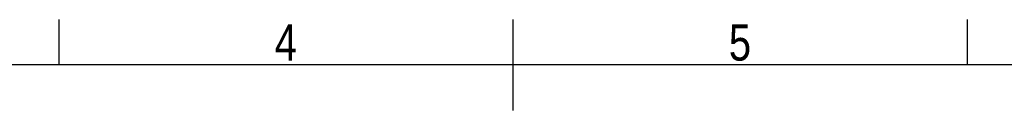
# Model space of a CAD drawing. Header units: millimetres. Extents: x 0 to 420, y 0 to 297.
# Tile 38 of 62: x 154 to 266, y 287 to 297. Entities that reach past the tile are written whole.
import ezdxf

# ---------------------------------------------------------------- set-up
doc = ezdxf.new("R2010")
doc.units = ezdxf.units.MM
doc.layers.add('CARTIGLIO', color=140, linetype='Continuous')
doc.styles.add('SLDTEXTSTYLE2', font='TXT', dxfattribs={"width": 0.821468})

msp = doc.modelspace()

# ---------------------------------------------------------------- linework, layer by layer
at = {"layer": 'CARTIGLIO', "linetype": 'Continuous'}
for p, q in [((158.2616, 291.82257), (158.2616, 296.99679)), ((210.00376, 286.64835), (210.00376, 296.99679)), ((261.74592, 291.82257), (261.74592, 296.99679)), ((414.8274, 291.82257), (5.18012, 291.82257))]:
    msp.add_line(p, q, dxfattribs=at)

# ---------------------------------------------------------------- texts
at = {"layer": 'CARTIGLIO', "char_height": 4.13937, "attachment_point": 2, "style": 'SLDTEXTSTYLE2'}
for s, insert in [('4', (184.08902, 296.46286)), ('5', (235.83118, 296.46286))]:
    msp.add_mtext(s, dxfattribs=dict(at, insert=insert))

doc.saveas('drawing.dxf')
